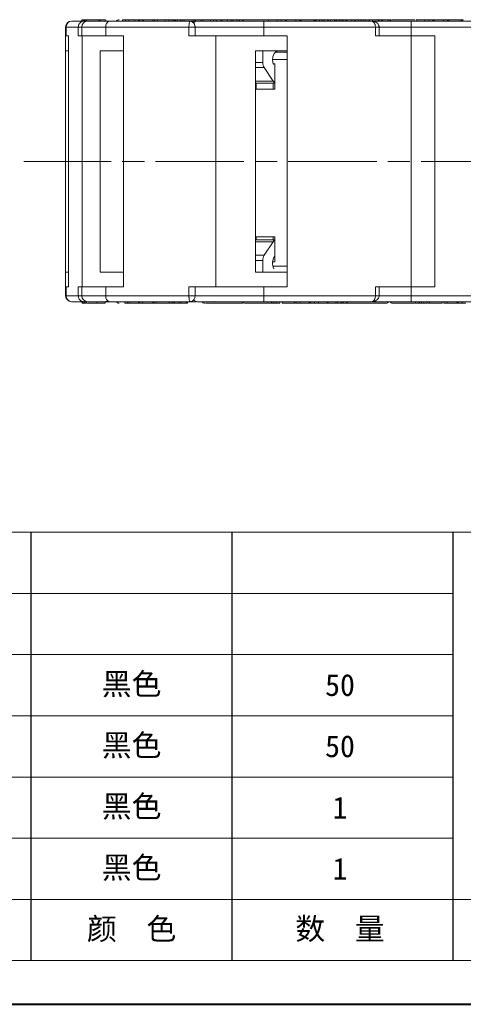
# Model space of a CAD drawing. Header units: millimetres. Extents: x 3378 to 3879, y -297 to 55.
# Tile 2 of 31: x 3545 to 3605, y -297 to -164. Entities that reach past the tile are written whole.
import ezdxf

# ---------------------------------------------------------------- set-up
doc = ezdxf.new("R2010")
doc.units = ezdxf.units.MM
doc.linetypes.add('ACAD_ISO08W100', pattern=[36, 24, -3, 6, -3])
doc.linetypes.add('CENTER', pattern=[0.6, 0.375, -0.075, 0.075, -0.075])
doc.layers.add('中心线', color=1, linetype='CENTER', lineweight=25)
doc.layers.add('标注线', color=7, linetype='Continuous', lineweight=15)
doc.styles.add('样式 6', font='仿宋_GB2312.ttf')

msp = doc.modelspace()

# ---------------------------------------------------------------- linework, layer by layer
at = {"color": 7, "linetype": 'Continuous', "lineweight": 15}
for p, q in [((3553.657, -164.048), (3552.054, -164.048)), ((3553.414, -163.848), (3553.414, -164.048)), ((3553.418, -164.048), (3553.418, -163.848)), ((3553.573, -164.048), (3553.573, -163.848)), ((3553.657, -164.048), (3554.023, -164.048)), ((3553.727, -164.048), (3553.727, -163.848)), ((3553.78, -163.848), (3553.727, -163.848)), ((3553.78, -164.048), (3553.78, -163.848)), ((3553.804, -163.848), (3553.78, -163.848)), ((3553.804, -164.048), (3553.804, -163.848)), ((3553.991, -163.848), (3553.804, -163.848)), ((3553.991, -164.048), (3553.991, -163.848)), ((3554.026, -163.848), (3553.991, -163.848)), ((3554.026, -164.048), (3554.026, -163.848)), ((3554.078, -163.848), (3554.026, -163.848)), ((3554.078, -164.048), (3554.078, -163.848)), ((3555.687, -163.848), (3554.078, -163.848)), ((3555.687, -163.848), (3555.687, -164.048)), ((3555.687, -163.848), (3555.805, -163.848)), ((3555.805, -164.048), (3555.805, -163.848)), ((3555.805, -163.848), (3555.89, -163.848)), ((3555.89, -164.048), (3555.89, -163.848)), ((3556.475, -163.848), (3556.453, -163.848)), ((3556.841, -164.057), (3556.517, -164.078)), ((3556.638, -164.048), (3556.638, -163.848)), ((3556.697, -164.065), (3556.805, -164.048)), ((3568.053, -164.048), (3557.173, -164.048)), ((3558.913, -163.848), (3558.913, -164.048)), ((3559.33, -164.048), (3559.33, -163.848)), ((3559.788, -164.048), (3559.788, -163.848)), ((3560.569, -164.048), (3560.569, -163.848)), ((3561.077, -164.048), (3561.077, -163.848)), ((3561.234, -163.848), (3561.077, -163.848)), ((3561.234, -164.048), (3561.234, -163.848)), ((3561.592, -163.848), (3561.234, -163.848)), ((3561.592, -164.048), (3561.592, -163.848)), ((3561.757, -163.848), (3561.592, -163.848)), ((3561.757, -164.048), (3561.757, -163.848)), ((3563.023, -163.848), (3561.757, -163.848)), ((3563.023, -164.048), (3563.023, -163.848)), ((3563.26, -163.848), (3563.023, -163.848)), ((3563.26, -164.048), (3563.26, -163.848)), ((3563.618, -163.848), (3563.26, -163.848)), ((3563.618, -164.048), (3563.618, -163.848)), ((3564.698, -163.848), (3563.618, -163.848)), ((3564.698, -163.848), (3564.698, -164.048)), ((3565.207, -164.048), (3565.207, -163.848)), ((3565.207, -163.848), (3565.587, -163.848)), ((3565.672, -163.848), (3565.587, -163.848)), ((3565.587, -164.048), (3565.587, -163.848)), ((3565.851, -164.048), (3565.851, -163.848)), ((3566.072, -163.848), (3565.851, -163.848)), ((3566.103, -163.848), (3566.103, -164.048)), ((3566.307, -164.048), (3566.307, -163.848)), ((3566.782, -163.848), (3566.782, -164.048)), ((3567.001, -164.048), (3567.001, -163.848)), ((3567.25, -163.848), (3567.001, -163.848)), ((3567.25, -164.048), (3567.25, -163.848)), ((3568.587, -163.848), (3567.25, -163.848)), ((3568.029, -164.071), (3568.053, -164.048)), ((3568.587, -163.848), (3568.587, -164.048)), ((3568.587, -163.848), (3568.817, -163.848)), ((3568.817, -164.048), (3568.817, -163.848)), ((3568.924, -163.848), (3568.817, -163.848)), ((3569.578, -164.048), (3569.578, -163.848)), ((3569.578, -163.848), (3569.827, -163.848)), ((3569.827, -164.048), (3569.827, -163.848)), ((3570.839, -163.848), (3569.827, -163.848)), ((3570.839, -164.048), (3570.839, -163.848)), ((3571.613, -163.848), (3570.839, -163.848)), ((3571.244, -163.848), (3571.244, -164.048)), ((3571.617, -164.085), (3571.358, -164.057)), ((3571.418, -164.048), (3571.617, -164.085)), ((3571.613, -164.048), (3571.613, -163.848)), ((3571.613, -163.848), (3572.213, -163.848)), ((3572.213, -164.048), (3572.213, -163.848)), ((3572.401, -163.848), (3572.213, -163.848)), ((3572.401, -164.048), (3572.401, -163.848)), ((3573.127, -163.848), (3572.401, -163.848)), ((3573.127, -164.048), (3573.127, -163.848)), ((3573.625, -163.848), (3573.127, -163.848)), ((3573.625, -163.848), (3573.625, -164.048)), ((3573.625, -163.848), (3573.855, -163.848)), ((3573.855, -164.048), (3573.855, -163.848)), ((3574.037, -163.848), (3573.855, -163.848)), ((3574.464, -164.048), (3574.464, -163.848)), ((3574.751, -163.848), (3574.464, -163.848)), ((3574.751, -164.048), (3574.751, -163.848)), ((3575.615, -163.848), (3574.751, -163.848)), ((3576.305, -163.848), (3576.023, -163.848)), ((3578.043, -164.048), (3578.043, -164.848)), ((3592.648, -164.048), (3578.043, -164.048)), ((3578.703, -164.048), (3578.703, -163.848)), ((3579.892, -164.048), (3579.892, -163.848)), ((3580.419, -164.048), (3580.419, -163.848)), ((3580.963, -164.048), (3580.963, -163.848)), ((3581.075, -164.048), (3581.075, -163.848)), ((3581.121, -164.048), (3581.121, -163.848)), ((3581.137, -163.848), (3581.121, -163.848)), ((3581.137, -164.048), (3581.137, -163.848)), ((3582.419, -163.848), (3581.137, -163.848)), ((3582.419, -164.048), (3582.419, -163.848)), ((3582.899, -163.848), (3582.419, -163.848)), ((3582.899, -164.048), (3582.899, -163.848)), ((3583.043, -163.848), (3582.899, -163.848)), ((3583.122, -163.848), (3583.012, -163.848)), ((3583.043, -164.048), (3583.043, -163.848)), ((3583.122, -164.048), (3583.122, -163.848)), ((3584.82, -163.848), (3583.122, -163.848)), ((3584.82, -164.048), (3584.82, -163.848)), ((3584.82, -163.848), (3584.888, -163.848)), ((3584.888, -164.048), (3584.888, -163.848)), ((3584.888, -163.848), (3584.926, -163.848)), ((3584.926, -164.048), (3584.926, -163.848)), ((3584.926, -163.848), (3585.001, -163.848)), ((3585.04, -164.048), (3585.04, -163.848)), ((3585.117, -164.048), (3585.117, -163.848)), ((3585.139, -163.848), (3585.117, -163.848)), ((3585.139, -164.048), (3585.139, -163.848)), ((3585.619, -163.848), (3585.139, -163.848)), ((3585.619, -164.048), (3585.619, -163.848)), ((3586.092, -163.848), (3585.713, -163.848)), ((3585.938, -164.048), (3585.938, -163.848)), ((3586.195, -164.048), (3586.195, -163.848)), ((3586.26, -164.048), (3586.26, -163.848)), ((3586.26, -163.848), (3586.741, -163.848)), ((3586.741, -164.048), (3586.741, -163.848)), ((3586.78, -163.848), (3586.741, -163.848)), ((3586.783, -163.848), (3586.783, -164.048)), ((3586.783, -163.848), (3587.091, -163.848)), ((3587.091, -164.048), (3587.091, -163.848)), ((3587.151, -163.848), (3587.091, -163.848)), ((3587.655, -164.048), (3587.655, -163.848)), ((3587.706, -163.848), (3587.811, -163.848)), ((3587.811, -164.048), (3587.811, -163.848)), ((3587.811, -163.848), (3587.906, -163.848)), ((3587.91, -164.048), (3587.91, -163.848)), ((3588.294, -163.848), (3587.91, -163.848)), ((3588.294, -164.048), (3588.294, -163.848)), ((3588.53, -163.848), (3588.515, -163.848)), ((3588.549, -164.048), (3588.549, -163.848)), ((3588.755, -164.048), (3588.755, -163.848)), ((3588.807, -164.048), (3588.807, -163.848)), ((3589.192, -163.848), (3588.807, -163.848)), ((3589.192, -164.048), (3589.192, -163.848)), ((3589.327, -163.848), (3589.192, -163.848)), ((3589.327, -163.848), (3589.327, -164.048)), ((3589.968, -163.848), (3589.327, -163.848)), ((3589.968, -164.048), (3589.968, -163.848)), ((3590.078, -163.848), (3590.05, -163.848)), ((3590.275, -163.848), (3590.081, -163.848)), ((3590.368, -164.048), (3590.368, -163.848)), ((3590.451, -163.848), (3590.368, -163.848)), ((3590.451, -164.048), (3590.451, -163.848)), ((3590.827, -163.848), (3590.451, -163.848)), ((3590.827, -163.848), (3590.827, -164.048)), ((3591.216, -164.048), (3591.216, -163.848)), ((3591.216, -163.848), (3591.526, -163.848)), ((3591.526, -164.048), (3591.526, -163.848)), ((3591.526, -163.848), (3591.902, -163.848)), ((3591.902, -164.048), (3591.902, -163.848)), ((3592.317, -164.048), (3592.317, -163.848)), ((3592.401, -163.848), (3592.317, -163.848)), ((3592.401, -164.048), (3592.401, -163.848)), ((3592.776, -163.848), (3592.401, -163.848)), ((3592.727, -164.071), (3592.648, -164.048)), ((3592.776, -163.848), (3592.776, -164.048)), ((3593.537, -163.848), (3592.776, -163.848)), ((3593.537, -164.048), (3593.537, -163.848)), ((3593.626, -163.848), (3593.537, -163.848)), ((3593.626, -164.048), (3593.626, -163.848)), ((3594.001, -163.848), (3593.626, -163.848)), ((3594.001, -163.848), (3594.001, -164.048)), ((3594.162, -163.848), (3594.001, -163.848)), ((3594.162, -164.048), (3594.162, -163.848)), ((3594.894, -164.048), (3594.894, -163.848)), ((3595.295, -163.914), (3595.295, -163.848)), ((3595.369, -163.884), (3595.369, -163.848)), ((3598.043, -164.048), (3598.043, -164.848)), ((3612.648, -164.048), (3598.043, -164.048)), ((3598.703, -164.048), (3598.703, -163.848)), ((3599.892, -164.048), (3599.892, -163.848)), ((3600.419, -164.048), (3600.419, -163.848)), ((3600.963, -164.048), (3600.963, -163.848)), ((3601.075, -164.048), (3601.075, -163.848)), ((3601.121, -164.048), (3601.121, -163.848)), ((3601.137, -163.848), (3601.121, -163.848)), ((3601.137, -164.048), (3601.137, -163.848)), ((3602.419, -163.848), (3601.137, -163.848)), ((3602.899, -163.848), (3602.419, -163.848)), ((3602.419, -164.048), (3602.419, -163.848)), ((3602.899, -164.048), (3602.899, -163.848)), ((3603.043, -163.848), (3602.899, -163.848)), ((3603.043, -163.848), (3603.122, -163.848)), ((3603.043, -164.048), (3603.043, -163.848)), ((3603.122, -164.048), (3603.122, -163.848)), ((3604.82, -163.848), (3603.122, -163.848)), ((3604.82, -164.048), (3604.82, -163.848)), ((3604.82, -163.848), (3604.888, -163.848)), ((3604.888, -164.048), (3604.888, -163.848)), ((3604.957, -164.048), (3604.957, -163.848)), ((3605.04, -164.048), (3605.04, -163.848)), ((3551.2, -164.848), (3551.2, -166.048)), ((3551.259, -164.848), (3551.2, -164.848)), ((3551.259, -166.048), (3551.259, -164.848)), ((3551.259, -164.848), (3552.92, -164.848)), ((3552.92, -164.848), (3552.92, -166.048)), ((3553.395, -164.848), (3552.92, -164.848)), ((3553.395, -164.848), (3553.395, -166.048)), ((3556.64, -164.848), (3553.395, -164.848)), ((3556.64, -166.048), (3556.64, -164.848)), ((3556.64, -164.848), (3567.916, -164.848)), ((3567.916, -164.848), (3567.916, -166.048)), ((3568.749, -164.848), (3567.916, -164.848)), ((3568.749, -166.048), (3568.749, -164.848)), ((3578.043, -164.848), (3568.749, -164.848)), ((3578.043, -166.048), (3578.043, -164.848)), ((3578.043, -164.848), (3593.181, -164.848)), ((3593.181, -164.848), (3593.181, -166.048)), ((3593.681, -164.848), (3593.181, -164.848)), ((3593.681, -166.048), (3593.681, -164.848)), ((3598.043, -164.848), (3593.681, -164.848)), ((3598.043, -166.048), (3598.043, -164.848)), ((3598.043, -164.848), (3613.181, -164.848)), ((3551.2, -166.048), (3551.2, -168.048)), ((3551.259, -166.048), (3551.2, -166.048)), ((3551.259, -166.048), (3551.61, -166.048)), ((3551.61, -183.048), (3551.61, -166.048)), ((3552.92, -166.048), (3553.454, -166.048)), ((3553.454, -166.048), (3553.454, -183.048)), ((3556.64, -166.048), (3553.454, -166.048)), ((3556.64, -166.048), (3559.024, -166.048)), ((3559.024, -183.048), (3559.024, -166.048)), ((3567.916, -166.048), (3571.538, -166.048)), ((3571.538, -166.048), (3578.043, -166.048)), ((3571.538, -166.048), (3571.538, -183.048)), ((3578.043, -166.048), (3581.243, -166.048)), ((3581.243, -183.048), (3581.243, -166.048)), ((3593.181, -166.048), (3598.043, -166.048)), ((3598.043, -166.048), (3598.043, -183.048)), ((3598.043, -166.048), (3601.243, -166.048)), ((3601.243, -183.048), (3601.243, -166.048)), ((3551.61, -168.048), (3551.2, -168.048)), ((3551.2, -183.048), (3551.2, -168.048)), ((3559.024, -168.048), (3555.862, -168.048)), ((3555.862, -183.048), (3555.862, -168.048)), ((3581.243, -168.048), (3576.943, -168.048)), ((3576.943, -183.048), (3576.943, -168.048)), ((3577.91, -169.634), (3577.91, -168.048)), ((3579.244, -169.248), (3581.243, -169.248)), ((3581.243, -168.248), (3579.602, -168.248)), ((3576.943, -169.634), (3577.91, -169.634)), ((3578.105, -170.341), (3576.943, -170.341)), ((3579.316, -172.155), (3578.105, -170.341)), ((3579.564, -169.848), (3579.351, -169.848)), ((3579.564, -173.248), (3579.564, -169.848)), ((3576.943, -172.155), (3579.316, -172.155)), ((3576.943, -172.448), (3579.564, -172.448)), ((3576.943, -173.248), (3579.564, -173.248)), ((3576.947, -172.448), (3576.947, -173.248)), ((3577.04, -173.248), (3577.04, -172.448)), ((3579.312, -173.248), (3579.312, -172.448)), ((3551.2, -198.048), (3551.2, -183.048)), ((3551.61, -200.048), (3551.61, -183.048)), ((3553.454, -183.048), (3553.454, -200.048)), ((3555.862, -198.048), (3555.862, -183.048)), ((3559.024, -200.048), (3559.024, -183.048)), ((3571.538, -183.048), (3571.538, -200.048)), ((3576.943, -198.048), (3576.943, -183.048)), ((3581.243, -200.048), (3581.243, -183.048)), ((3598.043, -183.048), (3598.043, -200.048)), ((3601.243, -200.048), (3601.243, -183.048)), ((3579.564, -193.248), (3576.943, -193.248)), ((3576.947, -193.248), (3576.947, -193.648)), ((3577.04, -193.648), (3577.04, -193.248)), ((3579.312, -193.248), (3579.312, -193.648)), ((3579.564, -196.648), (3579.564, -193.248)), ((3579.564, -193.648), (3576.943, -193.648)), ((3579.316, -193.941), (3576.943, -193.941)), ((3578.105, -195.755), (3579.316, -193.941)), ((3576.943, -195.755), (3578.105, -195.755)), ((3577.91, -196.463), (3576.943, -196.463)), ((3577.91, -198.048), (3577.91, -196.463)), ((3579.255, -196.648), (3579.564, -196.648)), ((3581.243, -197.248), (3579.29, -197.248)), ((3551.2, -198.048), (3551.2, -200.048)), ((3551.2, -198.048), (3551.61, -198.048)), ((3555.862, -198.048), (3559.024, -198.048)), ((3576.943, -198.048), (3581.243, -198.048)), ((3551.2, -200.048), (3551.2, -201.248)), ((3551.2, -200.048), (3551.259, -200.048)), ((3551.259, -201.248), (3551.259, -200.048)), ((3551.61, -200.048), (3551.259, -200.048)), ((3552.92, -200.048), (3552.92, -201.248)), ((3553.454, -200.048), (3552.92, -200.048)), ((3553.395, -200.048), (3553.395, -201.248)), ((3553.454, -200.048), (3556.64, -200.048)), ((3556.64, -201.248), (3556.64, -200.048)), ((3559.024, -200.048), (3556.64, -200.048)), ((3567.916, -200.048), (3567.916, -201.248)), ((3571.538, -200.048), (3567.916, -200.048)), ((3568.749, -201.248), (3568.749, -200.048)), ((3578.043, -200.048), (3571.538, -200.048)), ((3578.043, -201.248), (3578.043, -200.048)), ((3581.243, -200.048), (3578.043, -200.048)), ((3598.043, -200.048), (3593.181, -200.048)), ((3593.181, -200.048), (3593.181, -201.248)), ((3593.681, -201.248), (3593.681, -200.048)), ((3598.043, -201.248), (3598.043, -200.048)), ((3601.243, -200.048), (3598.043, -200.048)), ((3551.2, -201.248), (3551.259, -201.248)), ((3552.92, -201.248), (3551.259, -201.248)), ((3552.92, -201.248), (3553.395, -201.248)), ((3553.395, -201.248), (3556.64, -201.248)), ((3567.916, -201.248), (3556.64, -201.248)), ((3567.916, -201.248), (3568.749, -201.248)), ((3568.749, -201.248), (3578.043, -201.248)), ((3593.181, -201.248), (3578.043, -201.248)), ((3578.043, -201.248), (3578.043, -202.048)), ((3593.181, -201.248), (3593.681, -201.248)), ((3593.642, -201.248), (3598.043, -201.248)), ((3613.181, -201.248), (3598.043, -201.248)), ((3598.043, -201.248), (3598.043, -202.048)), ((3552.054, -202.048), (3553.657, -202.048)), ((3553.432, -202.048), (3553.432, -202.248)), ((3553.432, -202.248), (3553.485, -202.248)), ((3553.485, -202.048), (3553.485, -202.248)), ((3553.485, -202.248), (3553.52, -202.248)), ((3553.52, -202.048), (3553.52, -202.248)), ((3553.52, -202.248), (3553.706, -202.248)), ((3554.023, -202.048), (3553.657, -202.048)), ((3553.706, -202.048), (3553.706, -202.248)), ((3553.706, -202.248), (3553.73, -202.248)), ((3553.73, -202.048), (3553.73, -202.248)), ((3553.73, -202.248), (3553.783, -202.248)), ((3553.783, -202.048), (3553.783, -202.248)), ((3553.783, -202.248), (3553.95, -202.248)), ((3554.019, -202.048), (3554.019, -202.248)), ((3554.028, -202.048), (3554.028, -202.248)), ((3555.437, -202.048), (3555.437, -202.248)), ((3556.582, -202.248), (3556.582, -202.048)), ((3556.615, -202.025), (3556.841, -202.04)), ((3556.805, -202.048), (3556.645, -202.023)), ((3557.173, -202.048), (3568.053, -202.048)), ((3559.23, -202.048), (3559.23, -202.248)), ((3559.23, -202.248), (3559.588, -202.248)), ((3559.588, -202.048), (3559.588, -202.248)), ((3559.588, -202.248), (3559.825, -202.248)), ((3559.825, -202.048), (3559.825, -202.248)), ((3559.825, -202.248), (3561.09, -202.248)), ((3561.09, -202.048), (3561.09, -202.248)), ((3561.09, -202.248), (3561.256, -202.248)), ((3561.256, -202.048), (3561.256, -202.248)), ((3561.256, -202.248), (3561.614, -202.248)), ((3561.614, -202.048), (3561.614, -202.248)), ((3561.614, -202.248), (3563.004, -202.248)), ((3563.004, -202.048), (3563.004, -202.248)), ((3563.06, -202.048), (3563.06, -202.248)), ((3563.148, -202.048), (3563.148, -202.248)), ((3563.475, -202.048), (3563.475, -202.248)), ((3565.218, -202.048), (3565.218, -202.248)), ((3565.606, -202.248), (3565.606, -202.048)), ((3565.701, -202.248), (3565.745, -202.248)), ((3565.745, -202.238), (3565.745, -202.248)), ((3565.745, -202.248), (3566.583, -202.248)), ((3566.583, -202.248), (3566.583, -202.048)), ((3566.583, -202.248), (3566.862, -202.248)), ((3566.862, -202.048), (3566.862, -202.248)), ((3567.556, -202.048), (3567.556, -202.248)), ((3567.727, -202.248), (3567.727, -202.048)), ((3568.053, -202.048), (3568.029, -202.026)), ((3571.436, -202.04), (3571.529, -202.048)), ((3578.043, -202.048), (3592.648, -202.048)), ((3578.607, -202.048), (3578.607, -202.248)), ((3579.087, -202.248), (3578.607, -202.248)), ((3579.087, -202.048), (3579.087, -202.248)), ((3579.153, -202.048), (3579.153, -202.248)), ((3579.41, -202.048), (3579.41, -202.248)), ((3579.728, -202.048), (3579.728, -202.248)), ((3579.728, -202.248), (3580.209, -202.248)), ((3580.209, -202.048), (3580.209, -202.248)), ((3580.528, -202.048), (3580.528, -202.248)), ((3580.528, -202.248), (3582.226, -202.248)), ((3582.226, -202.048), (3582.226, -202.248)), ((3582.238, -202.048), (3582.238, -202.248)), ((3582.284, -202.048), (3582.284, -202.248)), ((3582.284, -202.248), (3582.366, -202.248)), ((3582.448, -202.048), (3582.448, -202.248)), ((3582.448, -202.248), (3582.929, -202.248)), ((3582.929, -202.048), (3582.929, -202.248)), ((3582.929, -202.248), (3584.211, -202.248)), ((3584.211, -202.048), (3584.211, -202.248)), ((3584.273, -202.048), (3584.273, -202.248)), ((3584.385, -202.048), (3584.385, -202.248)), ((3584.929, -202.048), (3584.929, -202.248)), ((3585.456, -202.048), (3585.456, -202.248)), ((3586.645, -202.048), (3586.645, -202.248)), ((3586.652, -202.048), (3586.652, -202.248)), ((3586.652, -202.248), (3586.703, -202.248)), ((3586.703, -202.048), (3586.703, -202.248)), ((3586.703, -202.248), (3586.794, -202.248)), ((3586.794, -202.048), (3586.794, -202.248)), ((3586.794, -202.248), (3587.826, -202.248)), ((3587.826, -202.048), (3587.826, -202.248)), ((3587.826, -202.248), (3588.057, -202.248)), ((3588.057, -202.248), (3588.057, -202.048)), ((3588.057, -202.248), (3588.526, -202.248)), ((3588.526, -202.048), (3588.526, -202.248)), ((3588.526, -202.248), (3588.635, -202.248)), ((3588.635, -202.048), (3588.635, -202.248)), ((3588.792, -202.048), (3588.792, -202.248)), ((3598.043, -202.048), (3612.648, -202.048)), ((3598.607, -202.048), (3598.607, -202.248)), ((3599.087, -202.248), (3598.607, -202.248)), ((3599.087, -202.048), (3599.087, -202.248)), ((3599.153, -202.048), (3599.153, -202.248)), ((3599.41, -202.048), (3599.41, -202.248)), ((3599.728, -202.048), (3599.728, -202.248)), ((3599.728, -202.248), (3600.209, -202.248)), ((3600.209, -202.048), (3600.209, -202.248)), ((3600.528, -202.048), (3600.528, -202.248)), ((3600.528, -202.248), (3602.226, -202.248)), ((3602.226, -202.048), (3602.226, -202.248)), ((3602.448, -202.048), (3602.448, -202.248)), ((3602.448, -202.248), (3602.929, -202.248)), ((3602.929, -202.048), (3602.929, -202.248)), ((3602.929, -202.248), (3604.211, -202.248)), ((3604.211, -202.048), (3604.211, -202.248)), ((3604.273, -202.048), (3604.273, -202.248)), ((3604.385, -202.048), (3604.385, -202.248)), ((3604.677, -202.248), (3604.831, -202.248)), ((3604.929, -202.048), (3604.929, -202.248))]:
    msp.add_line(p, q, dxfattribs=at)
at = {"color": 7, "lineweight": 15}
for p, q in [((3407.132, -233.279), (3603.711, -233.279)), ((3407.132, -241.569), (3603.711, -241.569)), ((3407.132, -249.859), (3603.711, -249.859)), ((3407.132, -258.149), (3603.711, -258.149)), ((3407.132, -266.44), (3603.711, -266.44)), ((3407.132, -274.73), (3603.711, -274.73)), ((3407.132, -283.02), (3655.839, -283.02))]:
    msp.add_line(p, q, dxfattribs=at)
at = {"color": 7}
for p, q in [((3546.512, -291.31), (3546.512, -233.279)), ((3573.758, -291.31), (3573.758, -233.279)), ((3603.711, -291.31), (3603.711, -233.279))]:
    msp.add_line(p, q, dxfattribs=at)
at = {"color": 7, "lineweight": 13}
for p, q in [((3603.711, -233.279), (3869.015, -233.279)), ((3407.132, -291.31), (3655.839, -291.31))]:
    msp.add_line(p, q, dxfattribs=at)
at = {"color": 7, "lineweight": 40}
msp.add_line((3377.525, -297.232), (3874.937, -297.232), dxfattribs=at)
at = {"color": 7, "linetype": 'Continuous', "lineweight": 15, "flags": 128}
msp.add_lwpolyline([(3580.045, -168.048), (3579.723, -168.15), (3579.455, -168.437), (3579.287, -168.861), (3579.247, -169.351), (3579.342, -169.824), (3579.38, -169.916)], dxfattribs=at)
at = {"color": 7, "linetype": 'Continuous', "lineweight": 15}
for centre, radius, start, end in [((3552, -164.848), 0.8, 90, 180), ((3552.057, -164.846), 0.798, 90.17405, 180.173), ((3554.195, -164.848), 0.8, 90, 180), ((3553.655, -164.471), 0.423, 57.92763, 89.80107), ((3557.34, -164.737), 0.709, 103.57158, 189.00735), ((3558.45, -164.348), 0.5, 90, 143.1301), ((3565.645, -164.348), 0.5, 36.8699, 65.12861), ((3569.093, -164.848), 0.8, 90, 135.68506), ((3575.543, -164.348), 0.5, 90, 143.1301), ((3595.543, -164.348), 0.5, 90, 142.46944), ((3579.2, -169.658), 1.291, 178.93545, 211.96148), ((3579.908, -171.778), 0.702, 212.46576, 240.64498), ((3579.902, -194.311), 0.693, 119.16513, 147.72412), ((3579.2, -196.439), 1.291, 148.03852, 181.06455), ((3580.796, -196.854), 1.565, 141.94587, 208.42173), ((3552, -201.248), 0.8, 180, 270), ((3552.057, -201.251), 0.798, 179.827, 269.82595), ((3554.195, -201.248), 0.8, 180, 270), ((3557.34, -201.359), 0.709, 170.99265, 256.42842), ((3553.655, -201.625), 0.423, 270.19893, 302.07237), ((3558.45, -201.748), 0.5, 216.8699, 270), ((3565.645, -201.748), 0.5, 270, 323.1301), ((3569.093, -201.248), 0.8, 224.20819, 270), ((3570.078, -201.748), 0.5, 217.71782, 270), ((3575.078, -201.748), 0.5, 270, 297.66517), ((3575.543, -201.748), 0.5, 216.8699, 270), ((3589.597, -201.748), 0.5, 216.8699, 270), ((3594.597, -201.748), 0.5, 270, 322.46944), ((3595.543, -201.748), 0.5, 217.71782, 270)]:
    msp.add_arc(centre, radius, start, end, dxfattribs=at)
for points, knots in [([(3552.92, -164.848), (3552.923, -164.792), (3552.93, -164.676), (3552.981, -164.517), (3553.057, -164.374), (3553.186, -164.217), (3553.388, -164.079), (3553.567, -164.058), (3553.657, -164.048)], [0, 0, 0, 0, 0.1228546, 0.2511848, 0.369932, 0.5018491, 0.7520052, 1, 1, 1, 1]), ([(3553.573, -163.848), (3553.558, -163.848), (3553.526, -163.848), (3553.492, -163.848), (3553.465, -163.848), (3553.444, -163.848), (3553.428, -163.848), (3553.421, -163.848), (3553.418, -163.848)], [0, 0, 0, 0, 0.1854289, 0.3721896, 0.5277082, 0.6838775, 0.8416784, 1, 1, 1, 1]), ([(3553.658, -163.848), (3553.635, -163.848), (3553.602, -163.848), (3553.58, -163.848), (3553.573, -163.848)], [0, 0, 0, 0, 0.6813573, 1, 1, 1, 1]), ([(3557.173, -164.048), (3556.787, -164.048), (3555.99, -164.048), (3555.074, -164.048), (3554.452, -164.048), (3554.168, -164.048), (3554.221, -164.048), (3554.232, -164.048)], [0, 0, 0, 0, 0.2178066, 0.4486597, 0.6891103, 0.9346636, 1, 1, 1, 1]), ([(3556.626, -163.848), (3556.626, -163.848), (3556.627, -163.848), (3556.55, -163.848), (3556.397, -163.848), (3556.165, -163.848), (3555.986, -163.848), (3555.89, -163.848)], [0, 0, 0, 0, 0.1007058, 0.3004059, 0.5008041, 0.7335599, 1, 1, 1, 1]), ([(3559.33, -163.848), (3559.237, -163.848), (3559.05, -163.848), (3558.915, -163.848), (3558.925, -163.848), (3558.928, -163.848)], [0, 0, 0, 0, 0.40791, 0.8204299, 1, 1, 1, 1]), ([(3559.788, -163.848), (3559.757, -163.848), (3559.694, -163.848), (3559.61, -163.848), (3559.532, -163.848), (3559.462, -163.848), (3559.395, -163.848), (3559.352, -163.848), (3559.33, -163.848)], [0, 0, 0, 0, 0.1854289, 0.3721896, 0.5277082, 0.6838775, 0.8416784, 1, 1, 1, 1]), ([(3560.569, -163.848), (3560.507, -163.848), (3560.382, -163.848), (3560.133, -163.848), (3559.928, -163.848), (3559.802, -163.848), (3559.788, -163.848)], [0, 0, 0, 0, 0.25090045, 0.5021621, 0.94653132, 1, 1, 1, 1]), ([(3561.077, -163.848), (3561.054, -163.848), (3561.009, -163.848), (3560.935, -163.848), (3560.854, -163.848), (3560.766, -163.848), (3560.672, -163.848), (3560.604, -163.848), (3560.569, -163.848)], [0, 0, 0, 0, 0.1539502, 0.3081809, 0.478699, 0.6499612, 0.8242026, 1, 1, 1, 1]), ([(3564.698, -163.848), (3564.74, -163.848), (3564.825, -163.848), (3564.945, -163.848), (3565.058, -163.848), (3565.139, -163.848), (3565.184, -163.848), (3565.207, -163.848)], [0, 0, 0, 0, 0.3047157, 0.6118673, 0.7377988, 0.8631157, 1, 1, 1, 1]), ([(3565.842, -163.848), (3565.844, -163.848), (3565.85, -163.848), (3565.759, -163.848), (3565.647, -163.848), (3565.587, -163.848)], [0, 0, 0, 0, 0.164375, 0.5539947, 1, 1, 1, 1]), ([(3566.307, -163.848), (3566.283, -163.848), (3566.234, -163.848), (3566.178, -163.848), (3566.136, -163.848), (3566.114, -163.848), (3566.104, -163.848), (3566.104, -163.848), (3566.104, -163.848)], [0, 0, 0, 0, 0.21351333, 0.43082565, 0.61542863, 0.80536781, 0.95568708, 1, 1, 1, 1]), ([(3566.782, -163.848), (3566.749, -163.848), (3566.681, -163.848), (3566.582, -163.848), (3566.487, -163.848), (3566.412, -163.848), (3566.353, -163.848), (3566.322, -163.848), (3566.307, -163.848)], [0, 0, 0, 0, 0.1937599, 0.3935451, 0.5783527, 0.7691696, 0.8841927, 1, 1, 1, 1]), ([(3566.844, -163.848), (3566.829, -163.848), (3566.796, -163.848), (3566.77, -163.848), (3566.753, -163.848), (3566.748, -163.848), (3566.745, -163.848)], [0, 0, 0, 0, 0.2774105, 0.604419, 0.8015376, 1, 1, 1, 1]), ([(3566.957, -163.848), (3566.936, -163.848), (3566.88, -163.848), (3566.82, -163.848), (3566.782, -163.848)], [0, 0, 0, 0, 0.3769016, 1, 1, 1, 1]), ([(3568.748, -164.848), (3568.746, -164.809), (3568.741, -164.732), (3568.711, -164.593), (3568.638, -164.405), (3568.479, -164.207), (3568.246, -164.076), (3568.098, -164.064), (3568.028, -164.058)], [0, 0, 0, 0, 0.0914883, 0.1778633, 0.3267062, 0.5763584, 0.8013256, 1, 1, 1, 1]), ([(3568.146, -164.048), (3568.292, -164.048), (3568.46, -164.048), (3568.868, -164.048), (3568.924, -164.048)], [0, 0, 0, 0, 0.8645475, 1, 1, 1, 1]), ([(3568.817, -163.848), (3568.879, -163.848), (3569.016, -163.848), (3569.284, -163.848), (3569.47, -163.848), (3569.578, -163.848)], [0, 0, 0, 0, 0.2581138, 0.5687529, 1, 1, 1, 1]), ([(3578.043, -164.048), (3577.497, -164.048), (3576.372, -164.048), (3574.704, -164.048), (3573.1, -164.048), (3571.669, -164.048), (3570.505, -164.048), (3569.679, -164.048), (3569.181, -164.048), (3569.122, -164.048), (3569.093, -164.048)], [0, 0, 0, 0, 0.116516, 0.2400113, 0.3686408, 0.5, 0.6313592, 0.7599887, 0.883484, 1, 1, 1, 1]), ([(3571.249, -163.848), (3571.247, -163.848), (3571.236, -163.848), (3571.272, -163.848), (3571.391, -163.848), (3571.523, -163.848), (3571.613, -163.848)], [0, 0, 0, 0, 0.0458739, 0.2829995, 0.5108733, 1, 1, 1, 1]), ([(3573.855, -163.848), (3573.917, -163.848), (3574.054, -163.848), (3574.269, -163.848), (3574.406, -163.848), (3574.464, -163.848)], [0, 0, 0, 0, 0.32229027, 0.7101657, 1, 1, 1, 1]), ([(3578.591, -163.848), (3578.454, -163.848), (3578.151, -163.848), (3577.668, -163.848), (3577.033, -163.848), (3576.335, -163.848), (3575.839, -163.848), (3575.613, -163.848), (3575.536, -163.848), (3575.55, -163.848), (3575.553, -163.848)], [0, 0, 0, 0, 0.0931053, 0.2073155, 0.3214057, 0.531206, 0.7410063, 0.8552165, 0.9693068, 1, 1, 1, 1]), ([(3579.892, -163.848), (3579.757, -163.848), (3579.486, -163.848), (3579.129, -163.848), (3578.878, -163.848), (3578.726, -163.848), (3578.711, -163.848), (3578.703, -163.848)], [0, 0, 0, 0, 0.2039328, 0.4101703, 0.5932152, 0.7735311, 1, 1, 1, 1]), ([(3580.419, -163.848), (3580.388, -163.848), (3580.326, -163.848), (3580.234, -163.848), (3580.146, -163.848), (3580.062, -163.848), (3579.978, -163.848), (3579.921, -163.848), (3579.892, -163.848)], [0, 0, 0, 0, 0.1854289, 0.3721896, 0.5277082, 0.6838775, 0.8416784, 1, 1, 1, 1]), ([(3580.963, -163.848), (3580.933, -163.848), (3580.873, -163.848), (3580.714, -163.848), (3580.553, -163.848), (3580.432, -163.848), (3580.419, -163.848)], [0, 0, 0, 0, 0.25090045, 0.5021621, 0.94653132, 1, 1, 1, 1]), ([(3581.075, -163.848), (3581.074, -163.848), (3581.074, -163.848), (3581.067, -163.848), (3581.054, -163.848), (3581.034, -163.848), (3581.005, -163.848), (3580.977, -163.848), (3580.963, -163.848)], [0, 0, 0, 0, 0.1539502, 0.3081809, 0.478699, 0.6499612, 0.8242026, 1, 1, 1, 1]), ([(3583.107, -163.848), (3583.106, -163.848), (3583.067, -163.848), (3583.039, -163.848), (3583.012, -163.848)], [0, 0, 0, 0, 0.02187228, 1, 1, 1, 1]), ([(3585.078, -163.848), (3585.07, -163.848), (3585.04, -163.848), (3585.04, -163.848), (3585.04, -163.848)], [0, 0, 0, 0, 0.243135, 1, 1, 1, 1]), ([(3585.619, -163.848), (3585.621, -163.848), (3585.624, -163.848), (3585.647, -163.848), (3585.715, -163.848), (3585.793, -163.848), (3585.871, -163.848), (3585.923, -163.848), (3585.938, -163.848)], [0, 0, 0, 0, 0.2722235, 0.5466231, 0.6591264, 0.7710806, 0.9347916, 1, 1, 1, 1]), ([(3585.938, -163.848), (3585.958, -163.848), (3586, -163.848), (3586.054, -163.848), (3586.1, -163.848), (3586.137, -163.848), (3586.169, -163.848), (3586.187, -163.848), (3586.195, -163.848)], [0, 0, 0, 0, 0.1994149, 0.4047786, 0.5493055, 0.697938, 0.8472718, 1, 1, 1, 1]), ([(3586.195, -163.848), (3586.205, -163.848), (3586.225, -163.848), (3586.24, -163.848), (3586.248, -163.848), (3586.254, -163.848), (3586.258, -163.848), (3586.26, -163.848), (3586.26, -163.848)], [0, 0, 0, 0, 0.20528764, 0.41647312, 0.5617174, 0.70725004, 0.85354148, 1, 1, 1, 1]), ([(3586.813, -163.848), (3586.795, -163.848), (3586.773, -163.848), (3586.738, -163.848), (3586.731, -163.848)], [0, 0, 0, 0, 0.7845586, 1, 1, 1, 1]), ([(3587.091, -163.848), (3587.12, -163.848), (3587.183, -163.848), (3587.379, -163.848), (3587.553, -163.848), (3587.655, -163.848)], [0, 0, 0, 0, 0.2581138, 0.5687529, 1, 1, 1, 1]), ([(3588.282, -163.848), (3588.344, -163.848), (3588.46, -163.848), (3588.58, -163.848), (3588.638, -163.848), (3588.645, -163.848), (3588.646, -163.848)], [0, 0, 0, 0, 0.3533415, 0.6491314, 0.9441166, 1, 1, 1, 1]), ([(3588.549, -163.848), (3588.515, -163.848), (3588.46, -163.848), (3588.39, -163.848), (3588.341, -163.848), (3588.297, -163.848), (3588.295, -163.848), (3588.294, -163.848)], [0, 0, 0, 0, 0.1847619, 0.299719, 0.4152217, 0.5479774, 1, 1, 1, 1]), ([(3588.755, -163.848), (3588.747, -163.848), (3588.73, -163.848), (3588.696, -163.848), (3588.657, -163.848), (3588.619, -163.848), (3588.582, -163.848), (3588.56, -163.848), (3588.549, -163.848)], [0, 0, 0, 0, 0.183139, 0.3713042, 0.5470738, 0.7298259, 0.8638636, 1, 1, 1, 1]), ([(3588.807, -163.848), (3588.806, -163.848), (3588.805, -163.848), (3588.8, -163.848), (3588.794, -163.848), (3588.785, -163.848), (3588.774, -163.848), (3588.761, -163.848), (3588.755, -163.848)], [0, 0, 0, 0, 0.1915397, 0.383375, 0.5347892, 0.6867364, 0.8420757, 1, 1, 1, 1]), ([(3590.827, -163.848), (3590.876, -163.848), (3590.976, -163.848), (3591.108, -163.848), (3591.18, -163.848), (3591.216, -163.848)], [0, 0, 0, 0, 0.3167323, 0.6543421, 1, 1, 1, 1]), ([(3592.308, -163.848), (3592.238, -163.848), (3592.133, -163.848), (3592.028, -163.848), (3591.994, -163.848)], [0, 0, 0, 0, 0.6742588, 1, 1, 1, 1]), ([(3593.68, -164.848), (3593.677, -164.8), (3593.671, -164.706), (3593.614, -164.542), (3593.482, -164.345), (3593.25, -164.181), (3592.976, -164.086), (3592.808, -164.067), (3592.727, -164.058)], [0, 0, 0, 0, 0.1063395, 0.2055869, 0.3707364, 0.6105356, 0.8106069, 1, 1, 1, 1]), ([(3598.043, -164.048), (3597.496, -164.048), (3596.37, -164.048), (3594.715, -164.048), (3593.474, -164.048), (3592.887, -164.048), (3592.761, -164.048)], [0, 0, 0, 0, 0.2884701, 0.5942195, 0.9126801, 1, 1, 1, 1]), ([(3594.894, -163.848), (3594.827, -163.848), (3594.698, -163.848), (3594.508, -163.848), (3594.345, -163.848), (3594.148, -163.848), (3594.083, -163.848), (3594.034, -163.848)], [0, 0, 0, 0, 0.1475726, 0.2847085, 0.4214302, 0.5690871, 1, 1, 1, 1]), ([(3595.295, -163.848), (3595.279, -163.848), (3595.246, -163.848), (3595.177, -163.848), (3595.098, -163.848), (3595.022, -163.848), (3594.953, -163.848), (3594.914, -163.848), (3594.894, -163.848)], [0, 0, 0, 0, 0.1937663, 0.39358, 0.5766373, 0.7654093, 0.8822901, 1, 1, 1, 1]), ([(3598.531, -163.848), (3598.369, -163.848), (3597.902, -163.848), (3597.242, -163.848), (3596.66, -163.848), (3596.262, -163.848), (3595.939, -163.848), (3595.628, -163.848), (3595.576, -163.848), (3595.543, -163.848)], [0, 0, 0, 0, 0.1128333, 0.3252591, 0.4408987, 0.5564167, 0.6720562, 0.7875742, 1, 1, 1, 1]), ([(3599.892, -163.848), (3599.757, -163.848), (3599.486, -163.848), (3599.129, -163.848), (3598.878, -163.848), (3598.726, -163.848), (3598.711, -163.848), (3598.703, -163.848)], [0, 0, 0, 0, 0.2039328, 0.4101703, 0.5932152, 0.7735311, 1, 1, 1, 1]), ([(3600.419, -163.848), (3600.388, -163.848), (3600.326, -163.848), (3600.234, -163.848), (3600.146, -163.848), (3600.062, -163.848), (3599.978, -163.848), (3599.921, -163.848), (3599.892, -163.848)], [0, 0, 0, 0, 0.1854289, 0.3721896, 0.5277082, 0.6838775, 0.8416784, 1, 1, 1, 1]), ([(3600.963, -163.848), (3600.933, -163.848), (3600.873, -163.848), (3600.714, -163.848), (3600.553, -163.848), (3600.432, -163.848), (3600.419, -163.848)], [0, 0, 0, 0, 0.25090045, 0.5021621, 0.94653132, 1, 1, 1, 1]), ([(3601.075, -163.848), (3601.074, -163.848), (3601.074, -163.848), (3601.067, -163.848), (3601.054, -163.848), (3601.034, -163.848), (3601.005, -163.848), (3600.977, -163.848), (3600.963, -163.848)], [0, 0, 0, 0, 0.1539502, 0.3081809, 0.478699, 0.6499612, 0.8242026, 1, 1, 1, 1]), ([(3605.04, -163.848), (3605.032, -163.848), (3605.011, -163.848), (3604.978, -163.848), (3604.957, -163.848)], [0, 0, 0, 0, 0.37253864, 1, 1, 1, 1]), ([(3605.078, -163.848), (3605.07, -163.848), (3605.04, -163.848), (3605.04, -163.848), (3605.04, -163.848)], [0, 0, 0, 0, 0.243135, 1, 1, 1, 1]), ([(3567.916, -164.848), (3567.916, -164.792), (3567.917, -164.676), (3567.925, -164.517), (3567.937, -164.374), (3567.959, -164.218), (3567.989, -164.097), (3568.018, -164.078), (3568.029, -164.071)], [0, 0, 0, 0, 0.1376622, 0.2814599, 0.4145195, 0.5623364, 0.8426437, 1, 1, 1, 1]), ([(3593.181, -164.848), (3593.178, -164.792), (3593.173, -164.676), (3593.134, -164.517), (3593.075, -164.374), (3592.979, -164.218), (3592.857, -164.097), (3592.762, -164.078), (3592.727, -164.071)], [0, 0, 0, 0, 0.1377532, 0.281646, 0.4147936, 0.5627082, 0.8432009, 1, 1, 1, 1]), ([(3553.657, -202.048), (3553.567, -202.038), (3553.388, -202.018), (3553.186, -201.879), (3553.057, -201.723), (3552.981, -201.58), (3552.93, -201.421), (3552.923, -201.305), (3552.92, -201.248)], [0, 0, 0, 0, 0.24799468, 0.49815079, 0.63003319, 0.74881489, 0.87712953, 1, 1, 1, 1]), ([(3568.029, -202.026), (3568.018, -202.019), (3567.989, -202), (3567.959, -201.878), (3567.937, -201.723), (3567.925, -201.58), (3567.917, -201.421), (3567.916, -201.305), (3567.916, -201.248)], [0, 0, 0, 0, 0.1575591, 0.4377988, 0.5855412, 0.7186076, 0.8623532, 1, 1, 1, 1]), ([(3568.028, -202.039), (3568.09, -202.035), (3568.228, -202.028), (3568.435, -201.922), (3568.603, -201.747), (3568.695, -201.554), (3568.738, -201.393), (3568.744, -201.298), (3568.748, -201.248)], [0, 0, 0, 0, 0.1611856, 0.3620094, 0.6152123, 0.7810056, 0.8846307, 1, 1, 1, 1]), ([(3592.648, -202.048), (3592.709, -202.038), (3592.832, -202.018), (3592.979, -201.879), (3593.075, -201.723), (3593.134, -201.58), (3593.173, -201.421), (3593.178, -201.305), (3593.181, -201.248)], [0, 0, 0, 0, 0.24799468, 0.49815079, 0.63003319, 0.74881489, 0.87712953, 1, 1, 1, 1]), ([(3592.727, -202.039), (3592.879, -202.017), (3593.135, -201.981), (3593.436, -201.793), (3593.588, -201.602), (3593.667, -201.421), (3593.676, -201.308), (3593.68, -201.248)], [0, 0, 0, 0, 0.3433275, 0.57916305, 0.75367025, 0.8688042, 1, 1, 1, 1]), ([(3554.02, -202.248), (3554.019, -202.248), (3554.018, -202.248), (3554.02, -202.248), (3554.026, -202.248), (3554.028, -202.248)], [0, 0, 0, 0, 0.2348315, 0.6167856, 1, 1, 1, 1]), ([(3554.028, -202.248), (3554.052, -202.248), (3554.1, -202.248), (3554.327, -202.248), (3554.638, -202.248), (3555.018, -202.248), (3555.287, -202.248), (3555.437, -202.248)], [0, 0, 0, 0, 0.2039328, 0.4101703, 0.5932152, 0.7735311, 1, 1, 1, 1]), ([(3557.173, -202.048), (3556.787, -202.048), (3555.99, -202.048), (3555.074, -202.048), (3554.452, -202.048), (3554.168, -202.048), (3554.221, -202.048), (3554.232, -202.048)], [0, 0, 0, 0, 0.2178066, 0.4486597, 0.6891103, 0.9346636, 1, 1, 1, 1]), ([(3555.437, -202.248), (3555.569, -202.248), (3555.836, -202.248), (3556.206, -202.248), (3556.458, -202.248), (3556.572, -202.248), (3556.571, -202.248), (3556.571, -202.248)], [0, 0, 0, 0, 0.2413489, 0.4849276, 0.7334986, 0.9451932, 1, 1, 1, 1]), ([(3563.062, -202.248), (3563.061, -202.248), (3563.053, -202.248), (3563.089, -202.248), (3563.142, -202.248), (3563.148, -202.248)], [0, 0, 0, 0, 0.0361382, 0.8964795, 1, 1, 1, 1]), ([(3563.148, -202.248), (3563.162, -202.248), (3563.192, -202.248), (3563.245, -202.248), (3563.298, -202.248), (3563.353, -202.248), (3563.412, -202.248), (3563.454, -202.248), (3563.475, -202.248)], [0, 0, 0, 0, 0.1854289, 0.3721896, 0.5277082, 0.6838775, 0.8416784, 1, 1, 1, 1]), ([(3563.475, -202.248), (3563.581, -202.248), (3563.795, -202.248), (3564.187, -202.248), (3564.565, -202.248), (3564.922, -202.248), (3565.112, -202.248), (3565.218, -202.248)], [0, 0, 0, 0, 0.2039328, 0.4101703, 0.5932152, 0.7735311, 1, 1, 1, 1]), ([(3565.218, -202.248), (3565.301, -202.248), (3565.468, -202.248), (3565.605, -202.248), (3565.59, -202.248), (3565.586, -202.248)], [0, 0, 0, 0, 0.4094512, 0.8226854, 1, 1, 1, 1]), ([(3566.862, -202.248), (3566.879, -202.248), (3566.977, -202.248), (3567.155, -202.248), (3567.382, -202.248), (3567.493, -202.248), (3567.556, -202.248)], [0, 0, 0, 0, 0.0626135, 0.3582666, 0.6385136, 1, 1, 1, 1]), ([(3567.556, -202.248), (3567.614, -202.248), (3567.706, -202.248), (3567.718, -202.248), (3567.722, -202.248)], [0, 0, 0, 0, 0.6232531, 1, 1, 1, 1]), ([(3568.907, -202.048), (3568.858, -202.048), (3568.456, -202.048), (3568.291, -202.048), (3568.146, -202.048)], [0, 0, 0, 0, 0.1236325, 1, 1, 1, 1]), ([(3578.043, -202.048), (3577.497, -202.048), (3576.372, -202.048), (3574.704, -202.048), (3573.1, -202.048), (3571.669, -202.048), (3570.505, -202.048), (3569.679, -202.048), (3569.181, -202.048), (3569.122, -202.048), (3569.093, -202.048)], [0, 0, 0, 0, 0.116516, 0.2400113, 0.3686408, 0.5, 0.6313592, 0.7599887, 0.883484, 1, 1, 1, 1]), ([(3570.139, -202.248), (3570.24, -202.248), (3570.396, -202.248), (3570.827, -202.248), (3571.229, -202.248), (3571.688, -202.248), (3572.323, -202.248), (3573.137, -202.248), (3573.884, -202.248), (3574.386, -202.248), (3574.705, -202.248), (3574.928, -202.248), (3575.073, -202.248), (3575.047, -202.248), (3575.035, -202.248)], [0, 0, 0, 0, 0.1287191, 0.1987907, 0.2687887, 0.3388602, 0.4088582, 0.5375773, 0.6662964, 0.736368, 0.806366, 0.8764375, 0.9464355, 1, 1, 1, 1]), ([(3575.553, -202.248), (3575.55, -202.248), (3575.536, -202.248), (3575.613, -202.248), (3575.839, -202.248), (3576.335, -202.248), (3577.033, -202.248), (3577.668, -202.248), (3578.125, -202.248), (3578.403, -202.248), (3578.514, -202.248)], [0, 0, 0, 0, 0.0312355, 0.1474629, 0.2635681, 0.4770737, 0.6905793, 0.8068067, 0.922912, 1, 1, 1, 1]), ([(3579.153, -202.248), (3579.143, -202.248), (3579.123, -202.248), (3579.108, -202.248), (3579.1, -202.248), (3579.094, -202.248), (3579.09, -202.248), (3579.088, -202.248), (3579.087, -202.248)], [0, 0, 0, 0, 0.2052876, 0.4164731, 0.5617174, 0.70725, 0.8535415, 1, 1, 1, 1]), ([(3579.41, -202.248), (3579.39, -202.248), (3579.348, -202.248), (3579.294, -202.248), (3579.248, -202.248), (3579.211, -202.248), (3579.179, -202.248), (3579.161, -202.248), (3579.153, -202.248)], [0, 0, 0, 0, 0.1994149, 0.4047786, 0.5493055, 0.697938, 0.8472718, 1, 1, 1, 1]), ([(3579.728, -202.248), (3579.727, -202.248), (3579.724, -202.248), (3579.701, -202.248), (3579.633, -202.248), (3579.555, -202.248), (3579.477, -202.248), (3579.425, -202.248), (3579.41, -202.248)], [0, 0, 0, 0, 0.2722235, 0.5466231, 0.6591264, 0.7710806, 0.9347916, 1, 1, 1, 1]), ([(3584.273, -202.248), (3584.273, -202.248), (3584.274, -202.248), (3584.281, -202.248), (3584.294, -202.248), (3584.314, -202.248), (3584.343, -202.248), (3584.371, -202.248), (3584.385, -202.248)], [0, 0, 0, 0, 0.1539502, 0.3081809, 0.478699, 0.6499612, 0.8242026, 1, 1, 1, 1]), ([(3584.385, -202.248), (3584.415, -202.248), (3584.475, -202.248), (3584.634, -202.248), (3584.795, -202.248), (3584.916, -202.248), (3584.929, -202.248)], [0, 0, 0, 0, 0.2509005, 0.5021621, 0.9465313, 1, 1, 1, 1]), ([(3584.929, -202.248), (3584.96, -202.248), (3585.022, -202.248), (3585.114, -202.248), (3585.202, -202.248), (3585.286, -202.248), (3585.37, -202.248), (3585.427, -202.248), (3585.456, -202.248)], [0, 0, 0, 0, 0.1854289, 0.3721896, 0.5277082, 0.6838775, 0.8416784, 1, 1, 1, 1]), ([(3585.456, -202.248), (3585.591, -202.248), (3585.862, -202.248), (3586.218, -202.248), (3586.47, -202.248), (3586.622, -202.248), (3586.637, -202.248), (3586.645, -202.248)], [0, 0, 0, 0, 0.2039328, 0.4101703, 0.5932152, 0.7735311, 1, 1, 1, 1]), ([(3588.635, -202.248), (3588.643, -202.248), (3588.658, -202.248), (3588.682, -202.248), (3588.706, -202.248), (3588.731, -202.248), (3588.758, -202.248), (3588.781, -202.248), (3588.792, -202.248)], [0, 0, 0, 0, 0.20826979, 0.416707, 0.56148059, 0.70657343, 0.85282453, 1, 1, 1, 1]), ([(3588.792, -202.248), (3588.832, -202.248), (3588.921, -202.248), (3589.121, -202.248), (3589.379, -202.248), (3589.555, -202.248), (3589.654, -202.248)], [0, 0, 0, 0, 0.2064287, 0.4567223, 0.6939734, 1, 1, 1, 1]), ([(3589.597, -202.248), (3589.63, -202.248), (3589.682, -202.248), (3589.993, -202.248), (3590.317, -202.248), (3590.714, -202.248), (3591.297, -202.248), (3592.097, -202.248), (3592.897, -202.248), (3593.479, -202.248), (3593.877, -202.248), (3594.2, -202.248), (3594.511, -202.248), (3594.563, -202.248), (3594.597, -202.248)], [0, 0, 0, 0, 0.1197215, 0.184895, 0.25, 0.3151735, 0.3802785, 0.5, 0.6197215, 0.684895, 0.75, 0.8151735, 0.8802785, 1, 1, 1, 1]), ([(3589.654, -202.248), (3589.755, -202.248), (3589.926, -202.248), (3590.119, -202.248), (3590.237, -202.248), (3590.251, -202.248), (3590.258, -202.248)], [0, 0, 0, 0, 0.3111993, 0.5289236, 0.7474088, 1, 1, 1, 1]), ([(3598.043, -202.048), (3597.496, -202.048), (3596.37, -202.048), (3594.715, -202.048), (3593.466, -202.048), (3592.873, -202.048), (3592.741, -202.048)], [0, 0, 0, 0, 0.2871593, 0.5915193, 0.9085327, 1, 1, 1, 1]), ([(3595.543, -202.248), (3595.576, -202.248), (3595.628, -202.248), (3595.939, -202.248), (3596.262, -202.248), (3596.66, -202.248), (3597.242, -202.248), (3597.896, -202.248), (3598.358, -202.248), (3598.514, -202.248)], [0, 0, 0, 0, 0.2132763, 0.3293788, 0.4453593, 0.5614617, 0.6774422, 0.8907185, 1, 1, 1, 1]), ([(3599.153, -202.248), (3599.143, -202.248), (3599.123, -202.248), (3599.108, -202.248), (3599.1, -202.248), (3599.094, -202.248), (3599.09, -202.248), (3599.088, -202.248), (3599.087, -202.248)], [0, 0, 0, 0, 0.2052876, 0.4164731, 0.5617174, 0.70725, 0.8535415, 1, 1, 1, 1]), ([(3599.41, -202.248), (3599.39, -202.248), (3599.348, -202.248), (3599.294, -202.248), (3599.248, -202.248), (3599.211, -202.248), (3599.179, -202.248), (3599.161, -202.248), (3599.153, -202.248)], [0, 0, 0, 0, 0.1994149, 0.4047786, 0.5493055, 0.697938, 0.8472718, 1, 1, 1, 1]), ([(3599.728, -202.248), (3599.727, -202.248), (3599.724, -202.248), (3599.701, -202.248), (3599.633, -202.248), (3599.555, -202.248), (3599.477, -202.248), (3599.425, -202.248), (3599.41, -202.248)], [0, 0, 0, 0, 0.2722235, 0.5466231, 0.6591264, 0.7710806, 0.9347916, 1, 1, 1, 1]), ([(3600.302, -202.248), (3600.324, -202.248), (3600.496, -202.248), (3600.521, -202.248), (3600.543, -202.248)], [0, 0, 0, 0, 0.1314711, 1, 1, 1, 1]), ([(3604.273, -202.248), (3604.273, -202.248), (3604.274, -202.248), (3604.281, -202.248), (3604.294, -202.248), (3604.314, -202.248), (3604.343, -202.248), (3604.371, -202.248), (3604.385, -202.248)], [0, 0, 0, 0, 0.1539502, 0.3081809, 0.478699, 0.6499612, 0.8242026, 1, 1, 1, 1]), ([(3604.385, -202.248), (3604.415, -202.248), (3604.475, -202.248), (3604.634, -202.248), (3604.795, -202.248), (3604.916, -202.248), (3604.929, -202.248)], [0, 0, 0, 0, 0.2509005, 0.5021621, 0.9465313, 1, 1, 1, 1]), ([(3604.929, -202.248), (3604.96, -202.248), (3605.022, -202.248), (3605.114, -202.248), (3605.202, -202.248), (3605.286, -202.248), (3605.37, -202.248), (3605.427, -202.248), (3605.456, -202.248)], [0, 0, 0, 0, 0.1854289, 0.3721896, 0.5277082, 0.6838775, 0.8416784, 1, 1, 1, 1])]:
    msp.add_open_spline(points, degree=3, knots=knots, dxfattribs=at)
at = {"layer": '中心线', "linetype": 'ACAD_ISO08W100', "lineweight": 13, "ltscale": 0.5}
msp.add_line((3809.371, -183.048), (3545.53, -183.048), dxfattribs=at)

# ---------------------------------------------------------------- texts
at = {"layer": '标注线', "color": 7, "lineweight": 18, "char_height": 2.13177, "width": 14.21178, "attachment_point": 5, "style": '样式 6'}
for s, insert in [('{\\H1.389x;黑色}', (3560.145, -254.004)), ('{\\H1.389x;50}', (3588.386, -254.004)), ('{\\H1.389x;黑色}', (3560.145, -262.295)), ('{\\H1.389x;50}', (3588.386, -262.295)), ('{\\H1.389x;黑色}', (3560.145, -270.585)), ('{\\H1.389x;1}', (3588.386, -270.585)), ('{\\H1.389x;黑色}', (3560.145, -278.875)), ('{\\H1.389x;1}', (3588.386, -278.875)), ('{\\H1.389x;颜  色}', (3560.145, -287.165)), ('{\\H1.389x;数  量}', (3588.386, -287.165))]:
    msp.add_mtext(s, dxfattribs=dict(at, insert=insert))

doc.saveas('drawing.dxf')
